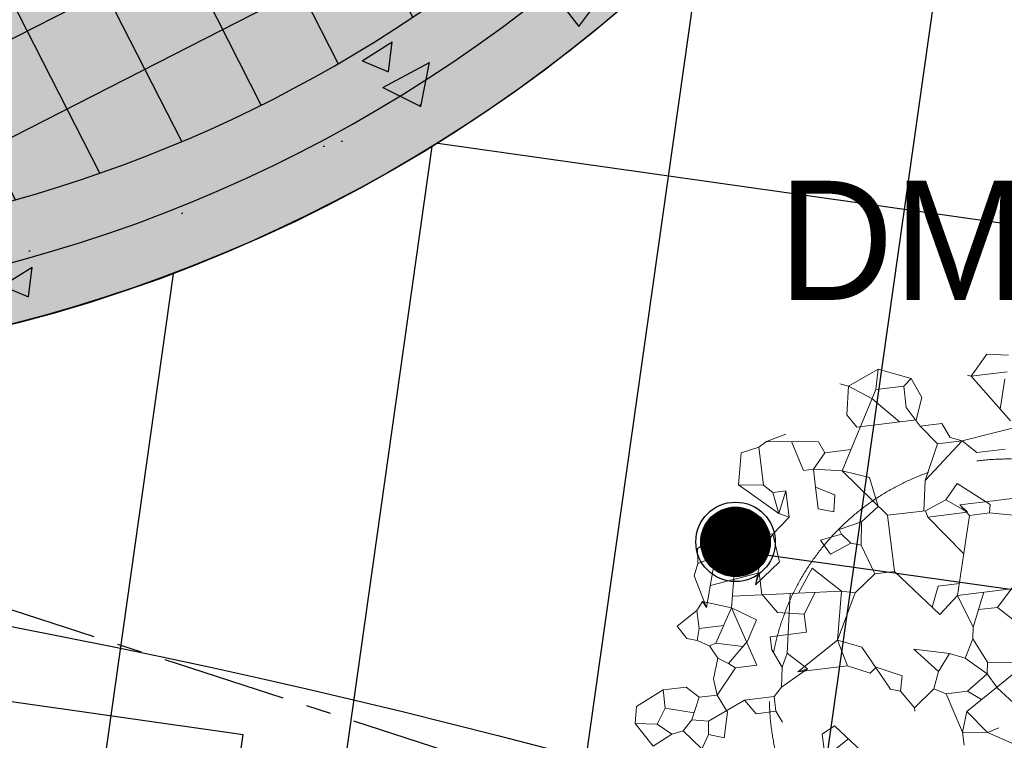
# Model space of a CAD drawing. Header units: millimetres. Extents: x -4106 to 114694, y -37499 to 54647.
# Tile 101 of 109: x 87080 to 89560, y 21882 to 23696. Entities that reach past the tile are written whole.
import ezdxf

# ---------------------------------------------------------------- set-up
doc = ezdxf.new("R2010")
doc.units = ezdxf.units.MM
doc.header["$LTSCALE"] = 50
for name, pattern in [('$0$B0201', [20, 12.5, -2.5, 2.5, -2.5]), ('B0301', [25, 12.5, -6.25, 0, -6.25]), ('XREF_STRAMIEN$0$B0201', [50, 31.25, -6.25, 6.25, -6.25])]:
    doc.linetypes.add(name, pattern=pattern)
for name, color, linetype in [('FOK_ BRANDSLANGHASPELS', 2, 'Continuous'), ('FOK_02B_SOLIDS', 253, 'Continuous'), ('FOK_07_STRAMIEN', 13, 'B0301'), ('FOK_22_BINNENWANDEN', 2, 'Continuous'), ('FOK_28_CONSTRUCTIES', 4, 'Continuous'), ('FOK_72_VAST MEUBILAIR', 1, 'Continuous'), ('XREF_05-werkset$0$AA$1A---_ALGEMEEN', 242, 'Continuous'), ('XREF_05-werkset$0$AA22E---_TPGBETON', 242, 'Continuous'), ('XREF_05-werkset$0$AL22E---_TPGBETON', 4, 'Continuous'), ('XREF_05-werkset$0$AZ22E---_TPGBETON', 4, 'Continuous'), ('XREF_05_PLAFOND$0$AI45----_PLAFONDAFW', 2, 'Continuous'), ('XREF_05_Sprinkler installatie$0$WL524---', 4, 'Continuous'), ('XREF_05_Sprinkler installatie$0$WL6516--', 4, 'Continuous'), ('XREF_STRAMIEN$0$AL$7A---_STRAMIEN', 1, 'XREF_STRAMIEN$0$B0201')]:
    doc.layers.add(name, color=color, linetype=linetype)
doc.layers.add('FOK_92_BEPLANTING', color=62, linetype='$0$B0201', lineweight=5)
doc.styles.add('XREF_05_Sprinkler installatie$0$Standard', font='txt')

# ---------------------------------------------------------------- blocks, each defined once
blk = doc.blocks.new('*U358')
at = {"layer": 'XREF_05-werkset$0$AA22E---_TPGBETON'}
blk.add_hatch(color=254, dxfattribs=at).paths.add_polyline_path([(159464.4, 33655.7, 0.59495), (165616.2, 33655.7), (165725.8, 33875.7, 0.065454), (165992.3, 34748.4), (166296.1, 34748.4, -0.790325), (158925.8, 34152.7), (159211.2, 34245.3, 0.028345), (159354.8, 33875.7)])
h = blk.add_hatch(dxfattribs=at)
h.set_pattern_fill('AR-CONC', color=242, scale=118.8, style=0)
h.set_pattern_definition([(50, (0, 0), (852.105, -74.5495), [89.1, -980.1]), (355, (0, 0), (-164.8366, 893.6043), [71.28, -784.08]), (100.4514, (71, -6.2), (687.269, 819.054), [75.7233, -832.957]), (46.1842, (0, 237.6), (1267.8824, -196.6366), [133.65, -1470.15]), (96.6356, (105.7, 221.2), (1110.379, 1157.252), [113.585, -1249.435]), (351.1842, (0, 237.6), (1110.378, 1157.253), [106.92, -1176.12]), (21, (118.8, 178.2), (709.1256, -478.3112), [89.1, -980.1]), (326, (118.8, 178.2), (289.0586, 861.4783), [71.28, -784.08]), (71.4514, (177.9, 138.3), (998.1845, 383.1662), [75.7233, -832.957]), (37.5, (0, 0), (14.4459, 395.4779), [0, -774.576, 0, -795.96, 0, -787.05]), (7.5, (0, 0), (312.5266, 468.5611), [0, -453.816, 0, -756.756, 0, -299.97]), (327.5, (-264.92, 0), (634.18105, -26.7952), [0, -297, 0, -926.64, 0, -1229.58]), (317.5, (-383.7, 0), (692.8252, 118.9247), [0, -386.1, 0, -615.384, 0, -873.18])])
h.paths.add_polyline_path([(159464.4, 33655.7, 0.59495), (165616.2, 33655.7), (165725.8, 33875.7, 0.065454), (165992.3, 34748.4), (166296.1, 34748.4, -0.790325), (158925.8, 34152.7), (159211.2, 34245.3, 0.028345), (159354.8, 33875.7)])
at = {"layer": 'XREF_05-werkset$0$AL22E---_TPGBETON'}
for points in [[(166296.1, 34748.4, -0.790325), (158925.8, 34152.7)], [(159464.4, 33655.7, 0.59495), (165616.2, 33655.7)]]:
    blk.add_lwpolyline(points, format="xyb", dxfattribs=at)
at = {"layer": 'XREF_05-werkset$0$AZ22E---_TPGBETON'}
blk.add_lwpolyline([(159068.5, 34199, 0.787762), (166144.3, 34748.4)], format="xyb", dxfattribs=at)
blk = doc.blocks.new('XREF_05-werkset')
at = {"layer": 'XREF_05-werkset$0$AA$1A---_ALGEMEEN'}
h = blk.add_hatch(dxfattribs=at)
h.set_pattern_fill('LOOF2', color=253, scale=4000, angle=-17.98, style=0)
h.set_pattern_definition([(27.02, (2540.12, 16600.89), (-99.94633, 195.98656), []), (117.02, (2540.12, 16600.89), (-195.98656, -99.94633), [])])
h.paths.add_polyline_path([(88537.4, 24075.6), (88046.7, 24234.8), (88046.7, 24234.8), (87095.6, 24543.5), (87095.6, 24543.5), (85611.8, 25025), (85046.9, 23284.4, 0.274981)])
h.paths.add_polyline_path([(85611.8, 25025), (82686.1, 25974.5, 0.274981), (85046.9, 23284.4)])
at = {"rotation": 342.0199999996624}
blk.add_blockref('*U358', (-79379.8, 43186.7), dxfattribs=at)
blk = doc.blocks.new('XREF_STRAMIEN')
at = {"layer": 'XREF_STRAMIEN$0$AL$7A---_STRAMIEN', "ltscale": 0.2}
blk.add_line((24193.2, 42612.9), (99881.1, 18049.7), dxfattribs=at)
blk = doc.blocks.new('XREF_05_PLAFOND')
at = {"layer": 'XREF_05_PLAFOND$0$AI45----_PLAFONDAFW'}
h = blk.add_hatch(dxfattribs=at)
h.set_pattern_fill('_USER,_O', color=256, scale=600, angle=90, pattern_type=0)
h.set_pattern_definition([(81.94, (95233.5, 35104.6), (-594.073, 84.126), [])])
edge = h.paths.add_edge_path(flags=16)
edge.add_arc((41622.2, 26897.4), 5449.9, 0, 360)
h.paths.add_polyline_path([(49933.5, 30177.3), (51533.5, 30177.3), (51533.5, 27777.3), (49933.5, 27777.3)], flags=16)
edge = h.paths.add_edge_path(flags=16)
edge.add_arc((86127.3, 26613.5), 3800, 0, 360)
edge = h.paths.add_edge_path(flags=16)
edge.add_arc((74998.8, -10766.8), 5449.8, 0, 360)
edge = h.paths.add_edge_path()
edge.add_line((31231.4, 21828.4), (22996.8, 22270))
edge.add_line((22996.8, 22270), (24807, 36094.7))
edge.add_line((24807, 36094.7), (95373.9, 36094.7))
edge.add_line((95373.9, 36094.7), (86392.8, -27327.7))
edge.add_line((86392.8, -27327.7), (68973.9, -21674.7))
edge.add_line((68973.9, -21674.7), (69214.5, 10715.9))
edge.add_arc((59884.7, 10785.2), 9330, 359.57452, 446.61078)
edge.add_line((60436.3, 20098.9), (31231.4, 21828.4))
h = blk.add_hatch(dxfattribs=at)
h.set_pattern_fill('_USER,_O', color=256, scale=1800, pattern_type=0)
h.set_pattern_definition([(351.94, (95233.5, 35104.6), (252.378, 1782.22), [])])
edge = h.paths.add_edge_path(flags=16)
edge.add_arc((74998.8, -10766.8), 5449.8, 0, 360)
edge = h.paths.add_edge_path(flags=16)
edge.add_arc((41622.2, 26897.4), 5449.9, 0, 360)
h.paths.add_polyline_path([(49933.5, 30177.3), (51533.5, 30177.3), (51533.5, 27777.3), (49933.5, 27777.3)], flags=16)
edge = h.paths.add_edge_path(flags=16)
edge.add_arc((86127.3, 26613.5), 3800, 0, 360)
edge = h.paths.add_edge_path()
edge.add_line((31231.4, 21828.4), (22996.8, 22270))
edge.add_line((22996.8, 22270), (24807, 36094.7))
edge.add_line((24807, 36094.7), (95373.9, 36094.7))
edge.add_line((95373.9, 36094.7), (86392.8, -27327.7))
edge.add_line((86392.8, -27327.7), (68973.9, -21674.7))
edge.add_line((68973.9, -21674.7), (69214.5, 10715.9))
edge.add_arc((59884.7, 10785.2), 9330, 359.57452, 446.61078)
edge.add_line((60436.3, 20098.9), (31231.4, 21828.4))
blk = doc.blocks.new('XREF_05_Sprinkler installatie$0$SP-KOP02')
at = {"color": 0, "linetype": 'Continuous'}
for p, q in [((-0.875, -0.023), (0.023, 0.875)), ((-0.847, -0.219), (0.219, 0.847)), ((-0.843, 0.233), (-0.233, 0.843)), ((-0.786, -0.383), (0.383, 0.786)), ((-0.702, -0.523), (0.523, 0.702)), ((-0.595, -0.641), (0.641, 0.595)), ((-0.469, -0.739), (0.739, 0.469)), ((-0.32, -0.815), (0.815, 0.32)), ((-0.144, -0.863), (0.863, 0.144)), ((0.072, -0.872), (0.872, -0.072)), ((0.381, -0.788), (0.788, -0.381))]:
    blk.add_line(p, q, dxfattribs=at)
at = {"color": 0, "linetype": 'Continuous', "const_width": 0.875}
blk.add_lwpolyline([(-0.438, 0, 1), (0.438, 0, 1)], format="xyb", close=True, dxfattribs=at)
at = {"color": 0, "linetype": 'Continuous'}
for radius in [1, 0.875]:
    blk.add_circle((0, 0), radius, dxfattribs=at)
at = {"color": 0, "linetype": 'Continuous', "style": 'XREF_05_Sprinkler installatie$0$Standard', "flags": 1}
for tag, p in [('SP_MATCODE', (2, 2)), ('SP_TEMP', (2, -3)), ('SP_DOORL', (2, -5)), ('SP_KFACT', (2, -7)), ('SP_SPRHK', (2, -9)), ('SP_KLEP', (2, -11))]:
    blk.add_attdef(tag, p, '', height=1, dxfattribs=at)
blk = doc.blocks.new('XREF_05_Sprinkler installatie')
at = {"layer": 'XREF_05_Sprinkler installatie$0$WL524---'}
for p, q in [((82837.7, 22577.2), (87642.9, 21896.8)), ((88864.4, 22362.7), (93854.1, 21656.2)), ((81514.5, -21380.3), (87642.9, 21896.8))]:
    blk.add_line(p, q, dxfattribs=at)
at = {"layer": 'XREF_05_Sprinkler installatie$0$WL6516--', "xscale": 99.9999999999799, "yscale": 100, "zscale": 100, "rotation": 7.589429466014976}
blk.add_blockref('XREF_05_Sprinkler installatie$0$SP-KOP02', (88883.1, 22381.5), dxfattribs=at)
blk = doc.blocks.new('A$C4D8164B4')
at = {"layer": 'FOK_ BRANDSLANGHASPELS', "color": 2}
blk.add_circle((20000, 20000), 20000, dxfattribs=at)
blk = doc.blocks.new('BA016')
at = {"color": 0}
for p, q in [((-601.13335, 1693.33335), (-762, 1625.6)), ((-601.13335, 1693.33335), (-626.53335, 1591.73335)), ((-601.13335, 1693.33335), (-440.26665, 1625.6)), ((-42.33335, 1701.8), (-135.46665, 1600.2)), ((67.73335, 1684.86665), (-42.33335, 1701.8)), ((-804.33335, 1642.53335), (-762, 1625.6)), ((-762, 1625.6), (-787.4, 1481.66665)), ((-762, 1625.6), (-651.93335, 1549.4)), ((-440.26665, 1625.6), (-482.6, 1591.73335)), ((-440.26665, 1625.6), (-397.93335, 1524)), ((-152.4, 1608.66665), (-135.46665, 1600.2)), ((-626.53335, 1591.73335), (-846.66665, 1202.26665)), ((-626.53335, 1591.73335), (-482.6, 1591.73335)), ((-482.6, 1591.73335), (-482.6, 1481.66665)), ((-135.46665, 1600.2), (36.58325, 1350.72765)), ((-135.46665, 1600.2), (50.8, 1600.2)), ((33.86665, 1566.33335), (-8.0475, 1415.44225)), ((-651.93335, 1549.4), (-524.93335, 1413.93335)), ((-397.93335, 1524), (-440.26665, 1413.93335)), ((-787.4, 1481.66665), (-745.06665, 1413.93335)), ((-482.6, 1481.66665), (-423.33335, 1380.06665)), ((-1109.13335, 1422.4), (-1210.73335, 1397)), ((-745.06665, 1413.93335), (-440.26665, 1413.93335)), ((-1346.2, 1354.66665), (-1253.06665, 1371.6)), ((-1210.73335, 1397), (-1253.06665, 1371.6)), ((-1253.06665, 1371.6), (-1253.06665, 1176.86665)), ((-1210.73335, 1397), (-948.26665, 1363.13335)), ((-1083.8907, 1380.6332), (-1041.4, 1227.66665)), ((-948.26665, 1363.13335), (-922.86665, 1303.86665)), ((-423.33335, 1380.06665), (-347.13335, 1278.46665)), ((-423.33335, 1380.06665), (-313.26665, 1380.06665)), ((-313.26665, 1380.06665), (-279.4, 1303.86665)), ((-1380.06665, 1193.8), (-1346.2, 1354.66665)), ((110.06665, 1320.8), (-220.13335, 1278.46665)), ((-922.86665, 1303.86665), (-990.6, 1227.66665)), ((-922.86665, 1303.86665), (-789.2406, 1303.86665)), ((-220.13335, 1278.46665), (-431.8, 1100.66665)), ((-347.13335, 1278.46665), (-431.8, 1100.66665)), ((-347.13335, 1278.46665), (-220.13335, 1278.46665)), ((-279.4, 1303.86665), (-220.13335, 1278.46665)), ((-152.4, 1210.73335), (-220.13335, 1278.46665)), ((-1041.4, 1227.66665), (-990.6, 1227.66665)), ((-990.6, 1227.66665), (-846.66665, 1202.26665)), ((-990.6, 1227.66665), (-990.6, 1134.53335)), ((-8.46665, 1210.73335), (-152.4, 1210.73335)), ((-1380.06665, 1193.8), (-1193.8, 1024.46665)), ((-1253.06665, 1176.86665), (-1380.06665, 1193.8)), ((-1253.06665, 1176.86665), (-1210.73335, 1134.53335)), ((-846.66665, 1202.26665), (-643.46665, 948.26665)), ((-846.66665, 1202.26665), (-711.2, 1151.46665)), ((-1210.73335, 1134.53335), (-1193.8, 1024.46665)), ((-1210.73335, 1134.53335), (-1143, 1134.53335)), ((-1143, 1134.53335), (-1193.8, 1024.46665)), ((-1143, 1134.53335), (-1143, 999.06665)), ((-990.6, 1024.46665), (-990.6, 1134.53335)), ((-990.6, 1134.53335), (-897.46665, 1083.73335)), ((-711.2, 1151.46665), (-685.8, 999.06665)), ((-897.46665, 1083.73335), (-914.4, 999.06665)), ((-431.8, 1100.66665), (-457.2, 948.26665)), ((-338.66665, 990.6), (-270.93335, 1066.8)), ((-270.93335, 1066.8), (-118.53335, 939.8)), ((-1193.8, 1024.46665), (-1143, 999.06665)), ((-914.4, 999.06665), (-990.6, 1024.46665)), ((-1507.06665, 956.73335), (-1625.6, 897.46665)), ((-1507.06665, 956.73335), (-1617.13335, 592.66665)), ((-1413.93335, 956.73335), (-1507.06665, 956.73335)), ((-1413.93335, 956.73335), (-1490.13335, 575.73335)), ((-1413.93335, 956.73335), (-1236.13335, 922.86665)), ((-1143, 999.06665), (-1236.13335, 922.86665)), ((-685.8, 999.06665), (-778.93335, 931.33335)), ((-338.66665, 990.6), (-448.73335, 948.26665)), ((-338.66665, 990.6), (-237.06665, 914.4)), ((42.33335, 956.73335), (-270.93335, 956.73335)), ((-237.06665, 914.4), (-270.93335, 956.73335)), ((-270.93335, 956.73335), (-228.6, 897.46665)), ((-1236.13335, 922.86665), (-1295.4, 855.13335)), ((-1236.13335, 922.86665), (-1219.2, 778.93335)), ((-778.93335, 931.33335), (-897.46665, 905.93335)), ((-897.46665, 905.93335), (-889, 880.53335)), ((-778.93335, 931.33335), (-795.86665, 812.8)), ((-643.46665, 948.26665), (-643.46665, 660.4)), ((-643.46665, 948.26665), (-448.73335, 948.26665)), ((-448.73335, 948.26665), (-440.26665, 914.4)), ((-440.26665, 914.4), (-281.64525, 705.68765)), ((-237.06665, 914.4), (-440.26665, 914.4)), ((-118.53335, 939.8), (-127, 897.46665)), ((-1625.6, 897.46665), (-1634.06665, 821.26665)), ((-1634.06665, 821.26665), (-1430.86665, 872.06665)), ((-1430.86665, 872.06665), (-1295.4, 855.13335)), ((-1295.4, 855.13335), (-1354.66665, 677.33335)), ((-889, 880.53335), (-999.06665, 863.6)), ((-999.06665, 863.6), (-956.73335, 787.4)), ((-889, 880.53335), (-846.66665, 829.73335)), ((-228.6, 897.46665), (-338.66665, 499.53335)), ((-127, 897.46665), (-228.6, 897.46665)), ((-127, 897.46665), (25.4, 863.6)), ((-1634.06665, 821.26665), (-1659.46665, 762)), ((-956.73335, 787.4), (-846.66665, 829.73335)), ((-846.66665, 829.73335), (-795.86665, 812.8)), ((-795.86665, 812.8), (-745.06665, 660.4)), ((-1659.46665, 762), (-1617.13335, 592.66665)), ((-1219.2, 778.93335), (-1354.66665, 677.33335)), ((-1583.8822, 702.65125), (-1329.26665, 736.6)), ((-1354.66665, 677.33335), (-1329.26665, 736.6)), ((-1329.26665, 736.6), (-1329.26665, 623.45455)), ((-1143.17385, 609.3566), (-1058.33335, 728.13335)), ((-1058.33335, 728.13335), (-922.86665, 592.66665)), ((-745.06665, 660.4), (-855.13335, 575.73335)), ((-745.06665, 660.4), (-643.46665, 660.4)), ((-643.46665, 660.4), (-440.26665, 414.86665)), ((-1634.06665, 626.53335), (-1667.93335, 584.2)), ((-1634.06665, 626.53335), (-1490.13335, 575.73335)), ((-1617.13335, 592.66665), (-1634.06665, 626.53335)), ((-922.86665, 592.66665), (-1478.33055, 634.74725)), ((-1329.26665, 626.53335), (-1261.53335, 524.93335)), ((-1184.834, 612.5127), (-1236.13335, 313.26665)), ((-1057.1936, 602.84295), (-1126.06665, 499.53335)), ((-1667.93335, 584.2), (-1778, 516.46665)), ((-1667.93335, 584.2), (-1667.93335, 491.06665)), ((-1490.13335, 575.73335), (-1591.73335, 406.4)), ((-1490.13335, 575.73335), (-1397, 270.93335)), ((-1490.13335, 575.73335), (-1371.6, 499.53335)), ((-922.86665, 592.66665), (-973.66665, 347.13335)), ((-855.13335, 575.73335), (-973.66665, 347.13335)), ((-922.86665, 592.66665), (-855.13335, 575.73335)), ((-431.8, 558.8), (-474.5244, 456.26145)), ((-322.27375, 558.8), (-431.8, 558.8)), ((25.4, 592.66665), (-143.93335, 414.86665)), ((-1778, 516.46665), (-1735.66665, 448.73335)), ((-1261.53335, 524.93335), (-1126.06665, 499.53335)), ((-1667.93335, 491.06665), (-1684.86665, 431.8)), ((-1667.93335, 491.06665), (-1540.93335, 491.06665)), ((-1371.6, 499.53335), (-1430.86665, 397.93335)), ((-1126.06665, 499.53335), (-1126.06665, 406.4)), ((-440.26665, 414.86665), (-338.66665, 499.53335)), ((-338.66665, 499.53335), (-279.4, 330.2)), ((-338.66665, 499.53335), (-63.2984, 499.53335)), ((-203.2, 499.53335), (-279.4, 330.2)), ((-1735.66665, 448.73335), (-1684.86665, 431.8)), ((-1684.86665, 431.8), (-1625.6, 397.93335)), ((-1591.73335, 406.4), (-1625.6, 397.93335)), ((-1591.73335, 406.4), (-1457.93225, 372.94975)), ((-1312.33335, 406.4), (-1312.33335, 338.66665)), ((-1126.06665, 406.4), (-1312.33335, 406.4)), ((-241.3, 414.86665), (-143.93335, 414.86665)), ((-143.93335, 414.86665), (-33.86665, 304.8)), ((-1625.6, 397.93335), (-1591.73335, 330.2)), ((-1430.86665, 397.93335), (-1540.93335, 296.33335)), ((-1591.73335, 330.2), (-1625.6, 228.6)), ((-1591.73335, 330.2), (-1540.93335, 296.33335)), ((-1312.33335, 338.66665), (-1270, 245.53335)), ((-1236.13335, 313.26665), (-1270, 245.53335)), ((-1236.13335, 313.26665), (-1143, 220.13335)), ((-973.66665, 347.13335), (-1193.8, 211.66665)), ((-973.66665, 347.13335), (-855.13335, 296.33335)), ((-973.66665, 347.13335), (-939.8, 211.66665)), ((-279.4, 330.2), (-287.86665, 270.93335)), ((-1507.06665, 270.93335), (-1617.13335, 143.93335)), ((-1540.93335, 296.33335), (-1507.06665, 270.93335)), ((-1397, 270.93335), (-1507.06665, 270.93335)), ((-855.13335, 296.33335), (-736.6, 67.73335)), ((-592.66665, 254), (-414.86665, 211.66665)), ((-482.6, 127), (-592.66665, 254)), ((-287.86665, 270.93335), (-338.66665, 177.8)), ((-287.86665, 270.93335), (-228.6, 143.93335)), ((-1888.06665, 203.2), (-2032, 135.46665)), ((-1888.06665, 203.2), (-1888.06665, 110.06665)), ((-1888.06665, 203.2), (-1769.53335, 203.2)), ((-1769.53335, 203.2), (-1710.26665, 143.93335)), ((-1625.6, 228.6), (-1617.13335, 143.93335)), ((-1270, 245.53335), (-1286.93335, 143.93335)), ((-1143, 220.13335), (-1286.93335, 143.93335)), ((-1143, 220.13335), (-1193.8, 211.66665)), ((-1193.8, 211.66665), (-939.8, 211.66665)), ((-939.8, 211.66665), (-829.73335, 160.86665)), ((-414.86665, 211.66665), (-482.6, 127)), ((-414.86665, 211.66665), (-338.66665, 177.8)), ((-829.73335, 160.86665), (-795.86665, 186.26665)), ((-795.86665, 186.26665), (-668.86665, 127)), ((-338.66665, 177.8), (-237.06665, 84.66665)), ((-2032, 135.46665), (-2048.93335, 50.8)), ((-1888.06665, 110.06665), (-1938.86665, 33.86665)), ((-1888.06665, 110.06665), (-1745.2802, 68.07065)), ((-1710.26665, 143.93335), (-1761.06665, 33.86665)), ((-1617.13335, 143.93335), (-1710.26665, 143.93335)), ((-1481.66665, 101.6), (-1676.4, 16.93335)), ((-1617.13335, 143.93335), (-1574.8, 50.8)), ((-1329.26665, 101.6), (-1481.66665, 101.6)), ((-1481.66665, 101.6), (-1430.86665, 25.4)), ((-1286.93335, 143.93335), (-1329.26665, 101.6)), ((-1329.26665, 101.6), (-1329.26665, 25.4)), ((-668.86665, 127), (-685.8, 50.8)), ((-482.6, 127), (-516.46665, 42.33335)), ((-228.6, 143.93335), (-237.06665, 84.66665)), ((-228.6, 143.93335), (-101.6, 127)), ((-2048.93335, 50.8), (-1972.73335, -76.2)), ((-2048.93335, 50.8), (-1938.86665, 33.86665)), ((-1574.8, 50.8), (-1608.66665, -76.2)), ((-736.6, 67.73335), (-685.8, 50.8)), ((-685.8, 50.8), (-626.53335, -42.33335)), ((-93.13335, 76.2), (-364.06665, -93.13335)), ((-237.06665, 84.66665), (-347.13335, 8.46665)), ((-237.06665, 84.66665), (-196.47905, 11.60895)), ((-1938.86665, 33.86665), (-1871.13335, -25.4)), ((-1761.06665, 33.86665), (-1811.86665, -16.93335)), ((-1761.06665, 33.86665), (-1676.4, 16.93335)), ((-1676.4, 16.93335), (-1684.86665, -50.8)), ((-1430.86665, 25.4), (-1329.26665, 25.4)), ((-1329.26665, 25.4), (-1303.86665, -33.86665)), ((-516.46665, 42.33335), (-626.53335, -42.33335)), ((-516.46665, 42.33335), (-457.2, 8.46665)), ((-457.2, 8.46665), (-397.93335, -194.73335)), ((-457.2, 8.46665), (-347.13335, 8.46665)), ((-347.13335, 8.46665), (-280.9394, -41.1788)), ((-194.73335, 8.46665), (-101.6, -101.6)), ((-1972.73335, -76.2), (-1871.13335, -25.4)), ((-1871.13335, -25.4), (-1811.86665, -16.93335)), ((-1811.86665, -16.93335), (-1727.2, -118.53335)), ((-626.53335, -42.33335), (-626.53335, -59.26665)), ((-1684.86665, -50.8), (-1769.53335, -186.26665)), ((-1608.66665, -76.2), (-1684.86665, -50.8)), ((-1109.13335, -118.53335), (-1041.4, -84.66665)), ((-1041.4, -84.66665), (-863.6, -296.33335)), ((-397.93335, -194.73335), (-364.06665, -93.13335)), ((-364.06665, -93.13335), (-270.93335, -211.66665)), ((-1109.13335, -237.06665), (-1109.13335, -118.53335)), ((-978.98085, -158.9752), (-1109.13335, -237.06665)), ((-270.93335, -211.66665), (-397.93335, -194.73335)), ((-397.93335, -194.73335), (-397.93335, -262.46665)), ((-211.66665, -194.73335), (-270.93335, -211.66665)), ((-270.93335, -211.66665), (-143.93335, -287.86665))]:
    blk.add_line(p, q, dxfattribs=at)
blk = doc.blocks.new('A$C745C0ED7')
blk.add_blockref('BA016', (2048.9, 1778))
blk = doc.blocks.new('plant')
at = {"layer": 'FOK_92_BEPLANTING'}
blk.add_circle((0, 0), 600, dxfattribs=at)
at = {"layer": 'FOK_92_BEPLANTING', "color": 252, "xscale": 0.4938357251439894, "yscale": 0.4938357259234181, "zscale": 0.4938357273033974, "rotation": 6.939525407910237}
blk.add_blockref('A$C745C0ED7', (-828.5, -962.2), dxfattribs=at)

msp = doc.modelspace()

# ---------------------------------------------------------------- hatches: boundary and pattern name
at = {"layer": 'FOK_28_CONSTRUCTIES'}
h = msp.add_hatch(color=254, dxfattribs=at)
edge = h.paths.add_edge_path()
edge.add_arc((86127.4, 26613.5), 3800, 0, 360)

# ---------------------------------------------------------------- linework, layer by layer
at = {"layer": 'Defpoints', "color": 254}
msp.add_circle((86127.4, 26613.5), 3800, dxfattribs=at)

# ---------------------------------------------------------------- block references
for name in ['XREF_05_PLAFOND', 'XREF_05_Sprinkler installatie']:
    msp.add_blockref(name, (0, 0))
at = {"layer": 'FOK_ BRANDSLANGHASPELS'}
for p in [(65187.1, 382.2), (63286.4, -17476.2)]:
    msp.add_blockref('A$C4D8164B4', p, dxfattribs=at)
at = {"layer": 'FOK_02B_SOLIDS'}
msp.add_blockref('plant', (89568.3, 21990.3), dxfattribs=at)
at = {"layer": 'FOK_07_STRAMIEN'}
msp.add_blockref('XREF_STRAMIEN', (0, 0), dxfattribs=at)
at = {"layer": 'FOK_22_BINNENWANDEN'}
msp.add_blockref('XREF_05-werkset', (0, 0), dxfattribs=at)

# ---------------------------------------------------------------- texts
at = {"layer": 'FOK_72_VAST MEUBILAIR', "color": 2, "insert": (88991.1, 23290.7), "char_height": 300, "width": 57960.996, "attachment_point": 1}
msp.add_mtext('{\\fCentury Gothic|b0|i0|c0|p34;DM 509}', dxfattribs=at)

doc.saveas('drawing.dxf')
